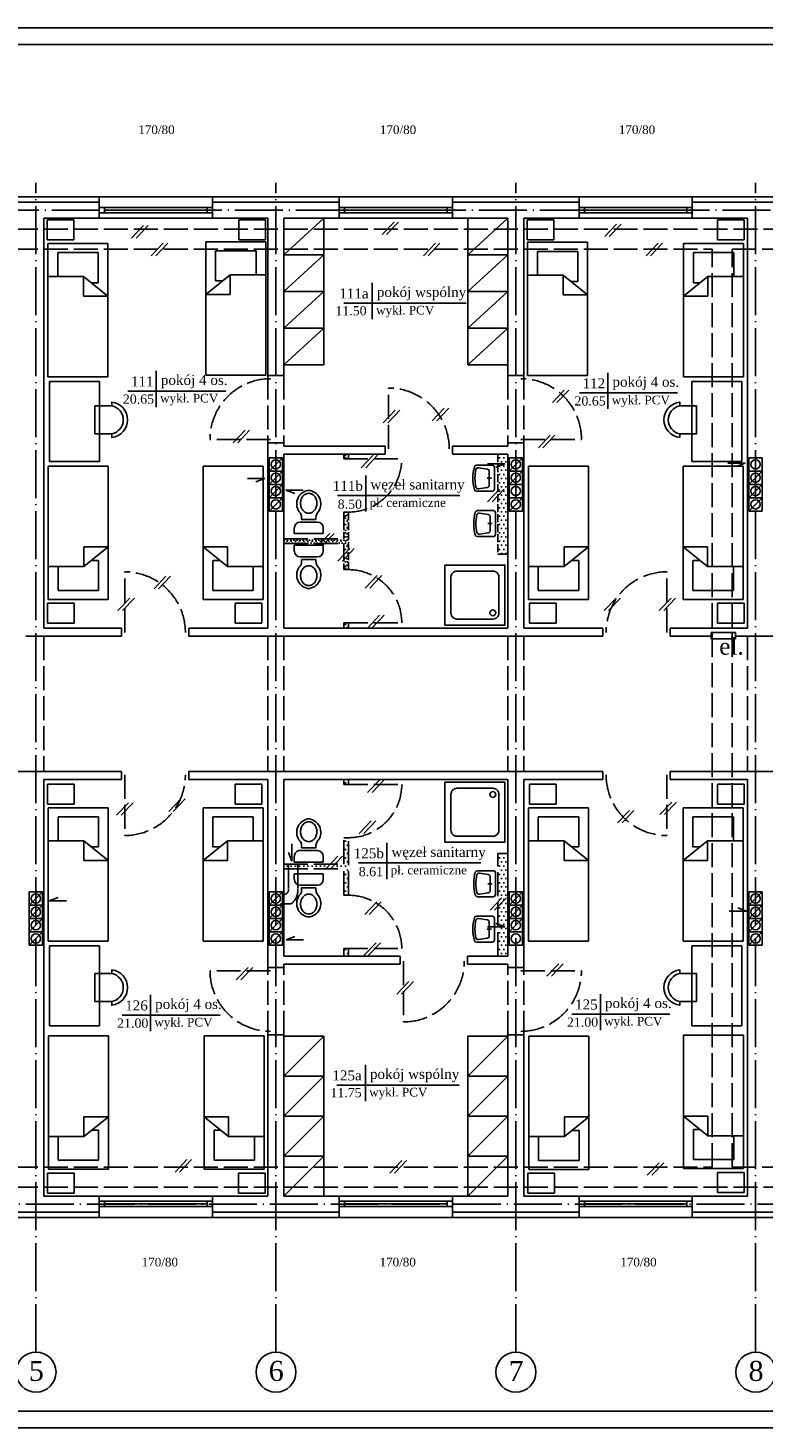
# Model space of a CAD drawing. Extents: x -4334 to 79223, y -1882 to 29514.
# Tile 31 of 60: x 39884 to 40986, y 16597 to 18697. Entities that reach past the tile are written whole.
import ezdxf

# ---------------------------------------------------------------- set-up
doc = ezdxf.new("R2010")
doc.units = 0
doc.header["$MEASUREMENT"] = 0
doc.linetypes.add('ACAD_ISO02W100', pattern=[15, 12, -3])
doc.linetypes.add('ACAD_ISO04W100', pattern=[30.5, 24, -3, 0.5, -3])
doc.layers.get('0').update_dxf_attribs({"color": 251, "linetype": 'CONTINUOUS'})
for name, color, linetype in [('CIENKIE', 251, 'CONTINUOUS'), ('NAPIS', 251, 'CONTINUOUS'), ('OSIE', 251, 'ACAD_ISO04W100'), ('PRZERYW', 251, 'ACAD_ISO02W100'), ('SCIANY', 251, 'CONTINUOUS'), ('urzadzenia', 251, 'CONTINUOUS'), ('URZĄDZENIA', 251, 'CONTINUOUS')]:
    doc.layers.add(name, color=color, linetype=linetype)
doc.styles.add('NEWROMAN', font='TIMES.TTF')
pattern_1 = [(0, (12347.367, 12552.5124), (3.125, 6.25), [0, -6.25])]

# ---------------------------------------------------------------- blocks, each defined once
blk = doc.blocks.new('R056')
for p, q in [((-0.332, 0.998), (0.335, 0.998)), ((-0.332, 0.865), (-0.332, 0.998)), ((0.335, 0.998), (0.335, 0.865)), ((0.201, 0.732), (-0.199, 0.732)), ((-0.165, 0.67), (0.001, 0.67)), ((-0.165, 0.67), (-0.165, 0.607)), ((0.168, 0.67), (0.001, 0.67)), ((0.168, 0.67), (0.168, 0.607))]:
    blk.add_line(p, q)
blk.add_lwpolyline([(0.001, 0.067, 0.117514), (0.071, 0.083, 0.104443), (0.135, 0.134, 0.090071), (0.175, 0.207, 0.08201), (0.19, 0.297, 0.08201), (0.175, 0.387, 0.090071), (0.135, 0.459, 0.104443), (0.071, 0.51, 0.117514), (0.001, 0.527, 0.117514), (-0.069, 0.51, 0.104443), (-0.132, 0.459, 0.090071), (-0.172, 0.387, 0.08201), (-0.187, 0.297, 0.08201), (-0.172, 0.207, 0.090071), (-0.132, 0.134, 0.104443), (-0.069, 0.083, 0.117514)], format="xyb", close=True)
for centre, radius, start, end in [((-0.199, 0.865), 0.133, 180, 270), ((0.201, 0.865), 0.133, 270, 0), ((0.038, 0.311), 0.315, 138.639, 258.4219), ((-0.299, 0.607), 0.133, 318.639, 0), ((-0.035, 0.311), 0.315, 281.5781, 41.361), ((0.301, 0.607), 0.133, 180, 221.361), ((0.001, 0.133), 0.133, 258.4219, 281.5781)]:
    blk.add_arc(centre, radius, start, end)
blk = doc.blocks.new('R053')
for p, q in [((0, 0.608), (0, 0)), ((0.917, 0.692), (0.083, 0.692)), ((0.5, 0.575), (0.5, 0.408)), ((1, 0), (1, 0.608)), ((0.095, 0.075), (0.149, 0.421)), ((0.769, 0.492), (0.231, 0.492)), ((0.905, 0.075), (0.851, 0.421))]:
    blk.add_line(p, q)
for centre, radius, start, end in [((0.083, 0.608), 0.0833, 90, 180), ((0.917, 0.608), 0.0833, 0, 90), ((0.083, 0), 0.0833, 180, 254.047), ((0.177, 0.062), 0.0833, 171.1953, 256.9798), ((0.231, 0.408), 0.0833, 90, 171.1953), ((0.769, 0.408), 0.0833, 8.8047, 90), ((0.823, 0.062), 0.0833, 283.0202, 8.8047), ((0.5, 1.458), 1.599, 254.047, 285.953), ((0.5, 1.458), 1.516, 256.9798, 283.0202), ((0.917, 0), 0.0833, 285.953, 0)]:
    blk.add_arc(centre, radius, start, end)
blk = doc.blocks.new('R051')
blk.add_lwpolyline([(0, 0), (1, 0), (1, 1), (0, 1)], close=True)
blk.add_lwpolyline([(0.2, 0.1), (0.8, 0.1, 0.414214), (0.9, 0.2), (0.9, 0.8, 0.414214), (0.8, 0.9), (0.2, 0.9, 0.414214), (0.1, 0.8), (0.1, 0.2, 0.414214)], format="xyb", close=True)
blk.add_circle((0.797, 0.797), 0.0487)

msp = doc.modelspace()

# ---------------------------------------------------------------- hatches: boundary and pattern name
at = {"layer": 'PRZERYW', "ltscale": 3}
h = msp.add_hatch(dxfattribs=at)
h.set_pattern_fill('DOTS', color=256, scale=75, style=0)
h.set_pattern_definition([(0, (12347.367, 12552.5124), (2.34375, 4.6875), [0, -4.6875])])
h.paths.add_polyline_path([(40357.35, 18050.96), (40364.35, 18050.96), (40364.35, 18058.13), (40357.35, 18058.13)])
h.paths.add_polyline_path([(40364.35, 17970.96), (40357.35, 17970.96), (40357.35, 17931.13), (40335.46, 17931.13), (40328.78, 17924.13), (40357.35, 17924.13), (40357.35, 17906.96), (40364.35, 17914.29)])
h.paths.add_polyline_path([(40288.28, 17931.13), (40288.28, 17924.13), (40321.96, 17924.13), (40328.65, 17931.13)])
h.paths.add_polyline_path([(40274.28, 17931.13), (40274.28, 17924.13), (40288.28, 17924.13), (40288.28, 17931.13)])
h.paths.add_polyline_path([(40267.35, 17931.13), (40267.35, 17924.13), (40274.28, 17924.13), (40274.28, 17931.13)])
h.paths.add_polyline_path([(40357.35, 17884.67), (40364.35, 17884.67), (40364.35, 17907.15), (40357.35, 17899.82)])
h.paths.add_polyline_path([(40364.35, 17797.13), (40364.35, 17804.67), (40357.35, 17804.67), (40357.35, 17797.13)])
at = {"layer": 'urzadzenia', "ltscale": 3}
h = msp.add_hatch(dxfattribs=at)
h.set_pattern_fill('DOTS', color=256, scale=100, style=0)
h.set_pattern_definition(pattern_1)
h.paths.add_polyline_path([(40357.35, 18050.96), (40364.35, 18050.96), (40364.35, 18058.13), (40357.35, 18058.13)])
h.paths.add_polyline_path([(40364.35, 17970.96), (40357.35, 17970.96), (40357.35, 17931.13), (40335.46, 17931.13), (40328.78, 17924.13), (40357.35, 17924.13), (40357.35, 17906.96), (40364.35, 17914.29)])
h.paths.add_polyline_path([(40335.46, 17931.13), (40328.65, 17931.13), (40321.96, 17924.13), (40328.78, 17924.13)])
h.paths.add_polyline_path([(40321.96, 17924.13), (40328.65, 17931.13), (40288.28, 17931.13), (40288.28, 17924.13)])
h.paths.add_polyline_path([(40288.28, 17924.13), (40288.28, 17931.13), (40274.28, 17931.13), (40274.28, 17924.13)])
h.paths.add_polyline_path([(40267.35, 17924.13), (40274.28, 17924.13), (40274.28, 17931.13), (40267.35, 17931.13)])
h.paths.add_polyline_path([(40357.35, 17906.96), (40357.35, 17899.82), (40364.35, 17907.15), (40364.35, 17914.29)])
h.paths.add_polyline_path([(40357.35, 17884.67), (40364.35, 17884.67), (40364.35, 17907.15), (40357.35, 17899.82)])
h.paths.add_polyline_path([(40364.35, 17804.67), (40357.35, 17804.67), (40357.35, 17797.13), (40364.35, 17797.13)])
h = msp.add_hatch(dxfattribs=at)
h.set_pattern_fill('DOTS', color=256, scale=100, style=0)
h.set_pattern_definition(pattern_1)
h.paths.add_polyline_path([(40588.35, 18058.13), (40588.35, 18043.33), (40599.08, 18043.33), (40588.35, 18039.38), (40588.35, 17908.13), (40603.35, 17908.13), (40603.35, 18058.13)])
h = msp.add_hatch(dxfattribs=at)
h.set_pattern_fill('DOTS', color=256, scale=100, style=0)
h.set_pattern_definition(pattern_1)
h.paths.add_polyline_path([(40357.35, 17436.13), (40357.35, 17396.3), (40364.35, 17396.3), (40364.35, 17482.59), (40357.35, 17482.59), (40357.35, 17443.13), (40344.29, 17443.13), (40337.61, 17436.13)])
h.paths.add_polyline_path([(40364.35, 17562.59), (40364.35, 17570.13), (40357.35, 17570.13), (40357.35, 17562.59)])
h.paths.add_polyline_path([(40364.35, 17305.13), (40364.35, 17316.3), (40357.35, 17316.3), (40357.35, 17305.13)])
h.paths.add_polyline_path([(40603.35, 17305.13), (40603.35, 17459.13), (40588.35, 17459.13), (40588.35, 17352.96), (40599.08, 17349.01), (40588.35, 17349.01), (40588.35, 17305.13)])
h.paths.add_polyline_path([(40330.79, 17436.13), (40337.48, 17443.13), (40288.28, 17443.13), (40288.28, 17436.13)])
h.paths.add_polyline_path([(40288.28, 17436.13), (40288.28, 17443.13), (40274.28, 17443.13), (40274.28, 17436.13)])
h.paths.add_polyline_path([(40274.28, 17436.13), (40274.28, 17443.13), (40267.35, 17443.13), (40267.35, 17436.13)])

# ---------------------------------------------------------------- linework, layer by layer
at = {"layer": 'CIENKIE', "ltscale": 3}
for p, q in [((45313.56, 18697.14), (37863.56, 18697.14)), ((45288.56, 18672.14), (38063.56, 18672.14)), ((39990.35, 18444.13), (40160.35, 18444.13)), ((40350.35, 18444.13), (40520.35, 18444.13)), ((40710.35, 18444.13), (40880.35, 18444.13)), ((39800.35, 18436.13), (39990.35, 18436.13)), ((39990.35, 18427.99), (40160.35, 18427.99)), ((39990.35, 18419.99), (40160.35, 18419.99)), ((39998.35, 18427.99), (39998.35, 18419.99)), ((39998.35, 18423.99), (40152.35, 18423.99)), ((40152.35, 18427.99), (40152.35, 18419.99)), ((40160.35, 18436.13), (40350.35, 18436.13)), ((40350.35, 18427.99), (40520.35, 18427.99)), ((40350.35, 18419.99), (40520.35, 18419.99)), ((40358.35, 18427.99), (40358.35, 18419.99)), ((40358.35, 18423.99), (40512.35, 18423.99)), ((40512.35, 18427.99), (40512.35, 18419.99)), ((40520.35, 18436.13), (40710.35, 18436.13)), ((40710.35, 18427.99), (40880.35, 18427.99)), ((40710.35, 18419.99), (40880.35, 18419.99)), ((40718.35, 18427.99), (40718.35, 18419.99)), ((40718.35, 18423.99), (40872.35, 18423.99)), ((40872.35, 18427.99), (40872.35, 18419.99)), ((40880.35, 18436.13), (41070.35, 18436.13)), ((40160.35, 18412.13), (39990.35, 18412.13)), ((40056.91, 18400.66), (40039.02, 18381.92)), ((40063.72, 18400.66), (40045.83, 18381.92)), ((40520.35, 18412.13), (40350.35, 18412.13)), ((40432.8, 18405.89), (40414.91, 18387.15)), ((40439.62, 18405.89), (40421.72, 18387.15)), ((40880.35, 18412.13), (40710.35, 18412.13)), ((40766.81, 18403.13), (40748.91, 18384.39)), ((40773.62, 18403.13), (40755.73, 18384.39)), ((40086.37, 18374.15), (40068.48, 18355.42)), ((40093.19, 18374.15), (40075.3, 18355.42)), ((40494.91, 18374.15), (40477.02, 18355.42)), ((40501.73, 18374.15), (40483.83, 18355.42)), ((40828.92, 18374.15), (40811.02, 18355.42)), ((40835.73, 18374.15), (40817.84, 18355.42)), ((40400.12, 18314.68), (40400.12, 18284.78)), ((40400.12, 18314.68), (40400.12, 18260.38)), ((40357.56, 18284.54), (40541.14, 18284.54)), ((40075.97, 18182.72), (40075.97, 18128.41)), ((40075.97, 18182.72), (40075.97, 18152.82)), ((40753.64, 18179.96), (40753.64, 18125.65)), ((40753.64, 18179.96), (40753.64, 18150.06)), ((40033.41, 18152.57), (40180.47, 18152.57)), ((40688.31, 18153.89), (40670.41, 18135.15)), ((40695.12, 18153.89), (40677.23, 18135.15)), ((40711.09, 18149.81), (40858.15, 18149.81)), ((40434.51, 18123.86), (40416.62, 18105.13)), ((40441.33, 18123.86), (40423.43, 18105.13)), ((40508.1, 18126.87), (40490.2, 18108.13)), ((40514.91, 18126.87), (40497.02, 18108.13)), ((40209.25, 18093.84), (40191.36, 18075.1)), ((40216.07, 18093.84), (40198.17, 18075.1)), ((40667.28, 18086.34), (40649.39, 18067.6)), ((40674.1, 18086.34), (40656.2, 18067.6)), ((40245.35, 18032.62), (40265.35, 18052.62)), ((40401.32, 18056.31), (40383.42, 18037.57)), ((40408.13, 18056.31), (40390.24, 18037.57)), ((40572.99, 18043.33), (40599.08, 18043.33)), ((40599.08, 18043.33), (40585.68, 18038.4)), ((40605.35, 18032.62), (40625.35, 18052.62)), ((40933.56, 18044.46), (40959.65, 18044.46)), ((40959.65, 18044.46), (40946.25, 18039.53)), ((40212.67, 18021.38), (40238.75, 18021.38)), ((40238.75, 18021.38), (40225.36, 18016.45)), ((40245.35, 18012.62), (40265.35, 18032.62)), ((40390.33, 18025.99), (40390.33, 17971.68)), ((40390.33, 18025.99), (40390.33, 17996.09)), ((40605.35, 18012.62), (40625.35, 18032.62)), ((40965.35, 18012.62), (40985.35, 18032.62)), ((40245.35, 17992.62), (40265.35, 18012.62)), ((40296.59, 18003.68), (40270.5, 18003.68)), ((40270.5, 18003.68), (40283.9, 17998.75)), ((40591.07, 18005.36), (40573.18, 17986.62)), ((40597.89, 18005.36), (40580, 17986.62)), ((40965.35, 17992.62), (40985.35, 18012.62)), ((40245.35, 17972.62), (40265.35, 17992.62)), ((40347.78, 17995.84), (40531.35, 17995.84)), ((40605.35, 17972.62), (40625.35, 17992.62)), ((40965.35, 17972.62), (40985.35, 17992.62)), ((40336.22, 17939.06), (40318.33, 17920.32)), ((40343.04, 17939.06), (40325.15, 17920.32)), ((40366.31, 17916.35), (40348.42, 17897.61)), ((40373.13, 17916.35), (40355.24, 17897.61)), ((40090.61, 17874.68), (40072.72, 17855.94)), ((40097.43, 17874.68), (40079.54, 17855.94)), ((40407.46, 17875.84), (40389.56, 17857.1)), ((40414.27, 17875.84), (40396.38, 17857.1)), ((40036.48, 17841.92), (40018.59, 17823.19)), ((40043.29, 17841.92), (40025.4, 17823.19)), ((40765.86, 17841.92), (40747.97, 17823.19)), ((40772.68, 17841.92), (40754.78, 17823.19)), ((40848.49, 17841.92), (40830.59, 17823.19)), ((40855.3, 17841.92), (40837.41, 17823.19)), ((40411.14, 17816.29), (40393.25, 17797.56)), ((40417.96, 17816.29), (40400.07, 17797.56)), ((40410.86, 17569.1), (40392.97, 17550.36)), ((40417.68, 17569.1), (40399.78, 17550.36)), ((40112.67, 17540.65), (40094.78, 17521.91)), ((40119.49, 17540.65), (40101.6, 17521.91)), ((40849.63, 17536.11), (40831.73, 17517.37)), ((40856.44, 17536.11), (40838.55, 17517.37)), ((40034.32, 17534.97), (40016.43, 17516.24)), ((40041.14, 17534.97), (40023.25, 17516.24)), ((40786.04, 17523.62), (40768.15, 17504.89)), ((40792.85, 17523.62), (40774.96, 17504.89)), ((40398.6, 17507.82), (40380.71, 17489.08)), ((40405.42, 17507.82), (40387.52, 17489.08)), ((40279.22, 17473.29), (40279.22, 17447.2)), ((40357.35, 17482.59), (40364.35, 17482.59)), ((40421.93, 17474.85), (40421.93, 17420.55)), ((40421.93, 17474.85), (40421.93, 17444.95)), ((40279.22, 17447.2), (40274.29, 17460.6)), ((40348.53, 17454.71), (40330.64, 17435.97)), ((40355.35, 17454.71), (40337.46, 17435.97)), ((40379.37, 17444.7), (40562.95, 17444.7)), ((39885.35, 17381.2), (39905.35, 17401.2)), ((39915.4, 17387.9), (39928.8, 17392.83)), ((40245.35, 17381.2), (40265.35, 17401.2)), ((40357.35, 17396.3), (40364.35, 17396.3)), ((40594.78, 17392.41), (40576.88, 17373.67)), ((40601.59, 17392.41), (40583.7, 17373.67)), ((40605.35, 17381.2), (40625.35, 17401.2)), ((40965.35, 17381.2), (40985.35, 17401.2)), ((39885.35, 17361.2), (39905.35, 17381.2)), ((39941.49, 17387.9), (39915.4, 17387.9)), ((40245.35, 17361.2), (40265.35, 17381.2)), ((40406.77, 17386.28), (40388.88, 17367.54)), ((40413.59, 17386.28), (40395.7, 17367.54)), ((40605.35, 17361.2), (40625.35, 17381.2)), ((40935.81, 17372.58), (40961.9, 17372.58)), ((40961.9, 17372.58), (40948.5, 17377.51)), ((40965.35, 17361.2), (40985.35, 17381.2)), ((39885.35, 17341.2), (39905.35, 17361.2)), ((40245.35, 17341.2), (40265.35, 17361.2)), ((40572.99, 17349.01), (40599.08, 17349.01)), ((40599.08, 17349.01), (40585.68, 17353.94)), ((40605.35, 17341.2), (40625.35, 17361.2)), ((40965.35, 17341.2), (40985.35, 17361.2)), ((39885.35, 17321.2), (39905.35, 17341.2)), ((40245.35, 17321.2), (40265.35, 17341.2)), ((40270.75, 17329.56), (40284.15, 17334.49)), ((40296.84, 17329.56), (40270.75, 17329.56)), ((40405.75, 17325), (40387.86, 17306.26)), ((40412.57, 17325), (40394.68, 17306.26)), ((40965.35, 17321.2), (40985.35, 17341.2)), ((40213.92, 17288.11), (40196.02, 17269.37)), ((40220.73, 17288.11), (40202.84, 17269.37)), ((40679.99, 17293.46), (40662.1, 17274.72)), ((40686.81, 17293.46), (40668.91, 17274.72)), ((40454.99, 17266.69), (40437.1, 17247.95)), ((40461.81, 17266.69), (40443.91, 17247.95)), ((40067.36, 17246.69), (40067.36, 17192.39)), ((40067.36, 17246.69), (40067.36, 17216.79)), ((40742.34, 17248.11), (40742.34, 17218.21)), ((40742.34, 17248.11), (40742.34, 17193.81)), ((40024.81, 17216.54), (40171.87, 17216.54)), ((40699.78, 17217.96), (40846.84, 17217.96)), ((40389.73, 17141.77), (40389.73, 17087.47)), ((40347.18, 17111.62), (40530.76, 17111.62)), ((40122.02, 16999.8), (40104.13, 16981.06)), ((40128.84, 16999.8), (40110.94, 16981.06)), ((40444.58, 16998.17), (40426.69, 16979.44)), ((40451.4, 16998.17), (40433.5, 16979.44)), ((40830.67, 16994.92), (40812.78, 16976.18)), ((40837.49, 16994.92), (40819.6, 16976.18)), ((39990.35, 16945.13), (40160.35, 16945.13)), ((39990.35, 16937.27), (40160.35, 16937.27)), ((39990.35, 16929.27), (40160.35, 16929.27)), ((39998.35, 16929.27), (39998.35, 16937.27)), ((39998.35, 16933.27), (40152.35, 16933.27)), ((40152.35, 16929.27), (40152.35, 16937.27)), ((40350.35, 16945.13), (40520.35, 16945.13)), ((40350.35, 16937.27), (40520.35, 16937.27)), ((40350.35, 16929.27), (40520.35, 16929.27)), ((40358.35, 16929.27), (40358.35, 16937.27)), ((40358.35, 16933.27), (40512.35, 16933.27)), ((40512.35, 16929.27), (40512.35, 16937.27)), ((40710.35, 16945.13), (40880.35, 16945.13)), ((40710.35, 16937.27), (40880.35, 16937.27)), ((40710.35, 16929.27), (40880.35, 16929.27)), ((40718.35, 16929.27), (40718.35, 16937.27)), ((40718.35, 16933.27), (40872.35, 16933.27)), ((40872.35, 16929.27), (40872.35, 16937.27)), ((39800.35, 16921.13), (39990.35, 16921.13)), ((40160.35, 16913.13), (39990.35, 16913.13)), ((40160.35, 16921.13), (40350.35, 16921.13)), ((40520.35, 16913.13), (40350.35, 16913.13)), ((40520.35, 16921.13), (40710.35, 16921.13)), ((40880.35, 16913.13), (40710.35, 16913.13)), ((40880.35, 16921.13), (41070.35, 16921.13)), ((45288.56, 16622.14), (38063.56, 16622.14)), ((45313.56, 16597.14), (37863.56, 16597.14))]:
    msp.add_line(p, q, dxfattribs=at)
at = {"layer": 'CIENKIE'}
msp.add_lwpolyline([(40908.66, 17790.34), (40945.15, 17790.34), (40945.15, 17780.89), (40908.66, 17780.89)], close=True, dxfattribs=at)
for centre in [(40255.35, 18042.62), (40615.35, 18042.62), (40255.35, 18022.62), (40615.35, 18022.62), (40255.35, 18002.62), (40615.35, 18002.62), (40255.35, 17982.62), (40615.35, 17982.62), (39895.35, 17391.2), (40255.35, 17391.2), (40615.35, 17391.2), (40975.35, 17391.2), (39895.35, 17371.2), (40255.35, 17371.2), (40615.35, 17371.2), (40975.35, 17371.2), (39895.35, 17351.2), (40255.35, 17351.2), (40615.35, 17351.2), (40975.35, 17351.2), (39895.35, 17331.2), (40255.35, 17331.2), (40615.35, 17331.2), (40975.35, 17331.2)]:
    msp.add_circle(centre, 7, dxfattribs=at)
at = {"layer": 'CIENKIE', "ltscale": 2}
for centre in [(40975.35, 18042.62), (40975.35, 18022.62), (40975.35, 18002.62), (40975.35, 17982.62)]:
    msp.add_circle(centre, 7, dxfattribs=at)
at = {"layer": 'CIENKIE', "ltscale": 3}
for centre in [(39895.67, 16680.93), (40255.67, 16680.93), (40615.67, 16680.93), (40975.67, 16680.93)]:
    msp.add_circle(centre, 30, dxfattribs=at)
at = {"layer": 'OSIE', "ltscale": 3}
for p, q in [((39895.35, 16710.93), (39895.35, 18464.66)), ((40255.35, 16710.93), (40255.35, 18464.66)), ((40615.35, 16710.93), (40615.35, 18464.66)), ((40975.35, 16710.93), (40975.35, 18464.66)), ((38455.35, 18424.13), (44364.57, 18424.13)), ((38416.35, 16933.13), (44362.88, 16933.13))]:
    msp.add_line(p, q, dxfattribs=at)
at = {"layer": 'PRZERYW', "ltscale": 3}
for p, q in [((38827.35, 18395.22), (44203.35, 18395.22)), ((38827.35, 18365.22), (40910.33, 18365.22)), ((40910.33, 16988.3), (40910.33, 18365.22)), ((40940.33, 18365.22), (44203.35, 18365.22)), ((40940.33, 16988.3), (40940.33, 18365.22)), ((40243.35, 18176.13), (40243.35, 18075.13)), ((40267.35, 18176.13), (40267.35, 18075.13)), ((40603.35, 18176.13), (40603.35, 18075.13)), ((40627.35, 18176.13), (40627.35, 18075.13)), ((40424.61, 18066.02), (40424.61, 18157.02)), ((40247.65, 18080.13), (40156.65, 18080.13)), ((40623.05, 18080.13), (40714.05, 18080.13)), ((40357.35, 18050.96), (40444.35, 18050.96)), ((40357.35, 17970.96), (40364.35, 17970.96)), ((40267.35, 17931.13), (40357.35, 17931.13)), ((40267.35, 17924.13), (40357.35, 17924.13)), ((40603.35, 17908.13), (40588.35, 17908.13)), ((40028.68, 17790.42), (40028.68, 17881.42)), ((40357.35, 17884.67), (40364.35, 17884.67)), ((40842.01, 17790.42), (40842.01, 17881.42)), ((40357.35, 17804.67), (40444.35, 17804.67)), ((39907.35, 17785.13), (39907.35, 17582.13)), ((40243.35, 17785.13), (40243.35, 17582.13)), ((40267.35, 17785.13), (40267.35, 17582.13)), ((40603.35, 17785.13), (40603.35, 17582.13)), ((40627.35, 17785.13), (40627.35, 17582.13)), ((40963.35, 17785.13), (40963.35, 17582.13)), ((40028.68, 17576.84), (40028.68, 17485.84)), ((40357.35, 17562.59), (40357.35, 17570.13)), ((40357.35, 17562.59), (40444.35, 17562.59)), ((40364.35, 17562.59), (40364.35, 17570.13)), ((40842.01, 17576.84), (40842.01, 17485.84)), ((40357.35, 17443.13), (40357.35, 17482.59)), ((40364.35, 17396.3), (40364.35, 17482.59)), ((40588.35, 17305.13), (40588.35, 17459.13)), ((40603.35, 17459.13), (40588.35, 17459.13)), ((40267.35, 17443.13), (40357.35, 17443.13)), ((40267.35, 17436.13), (40357.35, 17436.13)), ((40274.28, 17443.13), (40274.28, 17405.69)), ((40288.28, 17443.13), (40288.28, 17405.69)), ((40357.35, 17396.3), (40357.35, 17436.13)), ((40262.61, 17383.34), (40278.36, 17383.34)), ((40357.35, 17305.13), (40357.35, 17316.3)), ((40357.35, 17316.3), (40444.35, 17316.3)), ((40364.35, 17305.13), (40364.35, 17316.3)), ((40247.65, 17283.13), (40156.65, 17283.13)), ((40243.35, 17187.13), (40243.35, 17288.13)), ((40267.35, 17187.13), (40267.35, 17288.13)), ((40447.17, 17297.24), (40447.17, 17206.24)), ((40603.35, 17187.13), (40603.35, 17288.13)), ((40623.05, 17283.13), (40714.05, 17283.13)), ((40627.35, 17187.13), (40627.35, 17288.13)), ((38467.35, 16988.3), (40910.33, 16988.3)), ((40940.33, 16988.3), (44203.35, 16988.3)), ((38467.35, 16958.3), (44203.35, 16958.3))]:
    msp.add_line(p, q, dxfattribs=at)
at = {"layer": 'PRZERYW'}
for p, q in [((40357.35, 18058.13), (40357.35, 18050.96)), ((40364.35, 18058.13), (40364.35, 18050.96)), ((40588.35, 18058.13), (40588.35, 17908.13)), ((40357.35, 17970.96), (40357.35, 17931.13)), ((40364.35, 17970.96), (40364.35, 17884.67)), ((40357.35, 17924.13), (40357.35, 17884.67)), ((40357.35, 17804.67), (40357.35, 17797.13)), ((40364.35, 17804.67), (40364.35, 17797.13))]:
    msp.add_line(p, q, dxfattribs=at)
at = {"layer": 'PRZERYW', "ltscale": 3}
for centre, radius, start, end in [((40247.65, 18080.13), 91, 90, 180), ((40623.05, 18080.13), 91, 0, 90), ((40424.61, 18066.02), 91, 0, 90), ((40364.35, 18050.96), 80, 264.9802, 0), ((40028.68, 17790.42), 91, 360, 90), ((40364.35, 17804.67), 80, 0, 90), ((40842.01, 17790.42), 91, 90, 180), ((40028.68, 17576.84), 91, 270, 0), ((40364.35, 17562.59), 80, 270, 360), ((40842.01, 17576.84), 91, 180, 270), ((40267.21, 17404.51), 7.17, 268.87116, 9.46693), ((40263.27, 17403.41), 25.11, 306.94729, 5.20414), ((40364.35, 17316.3), 80, 360, 95.0198), ((40247.65, 17283.13), 91, 180, 270), ((40447.17, 17297.24), 91, 270, 0), ((40623.05, 17283.13), 91, 270, 0)]:
    msp.add_arc(centre, radius, start, end, dxfattribs=at)
at = {"layer": 'SCIANY', "ltscale": 3}
for p, q in [((39800.35, 18444.13), (39990.35, 18444.13)), ((39990.35, 18412.13), (39990.35, 18444.13)), ((39990.35, 18444.13), (39990.35, 18412.13)), ((40160.35, 18444.13), (40350.35, 18444.13)), ((40160.35, 18412.13), (40160.35, 18444.13)), ((40350.35, 18444.13), (40350.35, 18412.13)), ((40350.35, 18412.13), (40350.35, 18444.13)), ((40520.35, 18444.13), (40710.35, 18444.13)), ((40520.35, 18444.13), (40520.35, 18412.13)), ((40710.35, 18412.13), (40710.35, 18444.13)), ((40880.35, 18444.13), (41070.35, 18444.13)), ((40880.35, 18412.13), (40880.35, 18444.13)), ((39907.35, 18412.13), (39990.35, 18412.13)), ((40160.35, 18412.13), (40243.35, 18412.13)), ((40267.35, 18412.13), (40350.35, 18412.13)), ((40520.35, 18412.13), (40603.35, 18412.13)), ((40627.35, 18412.13), (40710.35, 18412.13)), ((40880.35, 18412.13), (40963.35, 18412.13)), ((40267.35, 18176.13), (40243.35, 18176.13)), ((40603.35, 18176.13), (40627.35, 18176.13)), ((40267.35, 18075.13), (40243.35, 18075.13)), ((40419.61, 18070.13), (40267.35, 18070.13)), ((40419.61, 18058.13), (40419.61, 18070.13)), ((40520.61, 18058.13), (40520.61, 18070.13)), ((40603.35, 18070.13), (40520.61, 18070.13)), ((40627.35, 18075.13), (40603.35, 18075.13)), ((40419.61, 18058.13), (40267.35, 18058.13)), ((40603.35, 18058.13), (40520.61, 18058.13)), ((39907.35, 17797.13), (40023.68, 17797.13)), ((40023.68, 17797.13), (40023.68, 17785.13)), ((40124.68, 17797.13), (40124.68, 17785.13)), ((40124.68, 17797.13), (40243.35, 17797.13)), ((40267.35, 17797.13), (40603.35, 17797.13)), ((40627.35, 17797.13), (40746.01, 17797.13)), ((40746.01, 17797.13), (40746.01, 17785.13)), ((40847.01, 17797.13), (40847.01, 17785.13)), ((40847.01, 17797.13), (40963.35, 17797.13)), ((39880.35, 17785.13), (40023.68, 17785.13)), ((40124.68, 17785.13), (40746.01, 17785.13)), ((40847.01, 17785.13), (40908.66, 17785.13)), ((40945.15, 17785.13), (41103.68, 17785.13)), ((39776.7, 17582.13), (40023.68, 17582.13)), ((40023.68, 17570.13), (40023.68, 17582.13)), ((40124.68, 17570.13), (40124.68, 17582.13)), ((40124.68, 17582.13), (40746.01, 17582.13)), ((40746.01, 17570.13), (40746.01, 17582.13)), ((40847.01, 17570.13), (40847.01, 17582.13)), ((40847.01, 17582.13), (41103.68, 17582.13)), ((39907.35, 17570.13), (40023.68, 17570.13)), ((40124.68, 17570.13), (40243.35, 17570.13)), ((40267.35, 17570.13), (40603.35, 17570.13)), ((40627.35, 17570.13), (40746.01, 17570.13)), ((40847.01, 17570.13), (40963.35, 17570.13)), ((40442.17, 17305.13), (40267.35, 17305.13)), ((40442.17, 17305.13), (40442.17, 17293.13)), ((40543.17, 17305.13), (40543.17, 17293.13)), ((40603.35, 17305.13), (40543.17, 17305.13)), ((40267.35, 17288.13), (40243.35, 17288.13)), ((40442.17, 17293.13), (40267.35, 17293.13)), ((40603.35, 17293.13), (40543.17, 17293.13)), ((40627.35, 17288.13), (40603.35, 17288.13)), ((40243.35, 17187.13), (40267.35, 17187.13)), ((40603.35, 17187.13), (40627.35, 17187.13)), ((39907.35, 16945.13), (39990.35, 16945.13)), ((39990.35, 16913.13), (39990.35, 16945.13)), ((40160.35, 16913.13), (40160.35, 16945.13)), ((40160.35, 16945.13), (40243.35, 16945.13)), ((40267.35, 16945.13), (40350.35, 16945.13)), ((40350.35, 16913.13), (40350.35, 16945.13)), ((40520.35, 16913.13), (40520.35, 16945.13)), ((40520.35, 16945.13), (40603.35, 16945.13)), ((40627.35, 16945.13), (40710.35, 16945.13)), ((40710.35, 16913.13), (40710.35, 16945.13)), ((40880.35, 16913.13), (40880.35, 16945.13)), ((40880.35, 16945.13), (40963.35, 16945.13)), ((39800.35, 16913.13), (39990.35, 16913.13)), ((40160.35, 16913.13), (40350.35, 16913.13)), ((40520.35, 16913.13), (40710.35, 16913.13)), ((40880.35, 16913.13), (41070.35, 16913.13))]:
    msp.add_line(p, q, dxfattribs=at)
at = {"layer": 'SCIANY'}
for p, q in [((39907.35, 17797.13), (39907.35, 18412.13)), ((40243.35, 18171.13), (40243.35, 18412.13)), ((40267.35, 18171.13), (40267.35, 18412.13)), ((40603.35, 18176.13), (40603.35, 18412.13)), ((40627.35, 18176.13), (40627.35, 18412.13)), ((40963.35, 17797.13), (40963.35, 18412.13)), ((40243.35, 17797.13), (40243.35, 18075.13)), ((40267.35, 18070.13), (40267.35, 18075.13)), ((40603.35, 18070.13), (40603.35, 18075.13)), ((40627.35, 17797.13), (40627.35, 18075.13)), ((40267.35, 17797.13), (40267.35, 18058.13)), ((40603.35, 17797.13), (40603.35, 18058.13)), ((39907.35, 16945.13), (39907.35, 17570.13)), ((40243.35, 17288.13), (40243.35, 17570.13)), ((40267.35, 17305.13), (40267.35, 17570.13)), ((40603.35, 17305.13), (40603.35, 17570.13)), ((40627.35, 17288.13), (40627.35, 17570.13)), ((40963.35, 16945.13), (40963.35, 17570.13)), ((40267.35, 17288.13), (40267.35, 17293.13)), ((40603.35, 17288.13), (40603.35, 17293.13)), ((40243.35, 16945.13), (40243.35, 17187.13)), ((40267.35, 16945.13), (40267.35, 17187.13)), ((40603.35, 16945.13), (40603.35, 17187.13)), ((40627.35, 16945.13), (40627.35, 17187.13))]:
    msp.add_line(p, q, dxfattribs=at)
at = {"layer": 'urzadzenia', "ltscale": 3}
for p, q in [((39912.33, 18409.56), (39952.33, 18409.56)), ((39912.33, 18379.56), (39912.33, 18409.56)), ((39952.33, 18379.56), (39952.33, 18409.56)), ((40200, 18409.15), (40240, 18409.15)), ((40200, 18379.15), (40200, 18409.15)), ((40240, 18379.15), (40240, 18409.15)), ((40267.35, 18357.13), (40327.35, 18412.13)), ((40543.35, 18357.13), (40603.35, 18412.13)), ((40672.49, 18409.15), (40632.49, 18409.15)), ((40632.49, 18379.15), (40632.49, 18409.15)), ((40672.49, 18379.15), (40672.49, 18409.15)), ((40918.36, 18379.56), (40918.36, 18409.56)), ((40958.36, 18409.56), (40918.36, 18409.56)), ((40958.36, 18379.56), (40958.36, 18409.56)), ((39912.33, 18379.56), (39952.33, 18379.56)), ((40150.41, 18376.24), (40240.41, 18376.24)), ((40200, 18379.15), (40240, 18379.15)), ((40672.49, 18379.15), (40632.49, 18379.15)), ((40723.27, 18375.65), (40633.27, 18375.65)), ((40958.36, 18379.56), (40918.36, 18379.56)), ((40003.45, 18373.67), (39913.45, 18373.67)), ((39988.8, 18360.16), (39928.1, 18360.16)), ((40165.06, 18362.73), (40225.76, 18362.73)), ((40267.35, 18302.13), (40327.35, 18357.13)), ((40267.35, 18357.13), (40327.35, 18357.13)), ((40543.35, 18302.13), (40603.35, 18357.13)), ((40543.35, 18357.13), (40603.35, 18357.13)), ((40708.62, 18362.13), (40647.92, 18362.13)), ((40867.24, 18373.67), (40957.24, 18373.67)), ((40881.89, 18360.16), (40942.59, 18360.16)), ((39966.88, 18324.45), (39913.45, 18324.45)), ((40003.45, 18295), (39966.88, 18324.45)), ((39966.88, 18324.45), (39966.88, 18295)), ((39988.8, 18315.11), (39978.48, 18315.11)), ((40150.41, 18297.57), (40186.98, 18327.02)), ((40165.06, 18317.68), (40175.38, 18317.68)), ((40186.98, 18327.02), (40240.41, 18327.02)), ((40186.98, 18327.02), (40186.98, 18297.57)), ((40686.69, 18326.42), (40633.27, 18326.42)), ((40723.27, 18296.98), (40686.69, 18326.42)), ((40686.69, 18326.42), (40686.69, 18296.98)), ((40708.62, 18317.08), (40698.3, 18317.08)), ((40867.24, 18295), (40903.82, 18324.45)), ((40881.89, 18315.11), (40892.22, 18315.11)), ((40903.82, 18324.45), (40957.24, 18324.45)), ((40903.82, 18324.45), (40903.82, 18295)), ((40003.45, 18295), (39966.88, 18295)), ((40150.41, 18297.57), (40186.98, 18297.57)), ((40267.35, 18247.13), (40327.35, 18302.13)), ((40267.35, 18302.13), (40327.35, 18302.13)), ((40543.35, 18247.13), (40603.35, 18302.13)), ((40543.35, 18302.13), (40603.35, 18302.13)), ((40723.27, 18296.98), (40686.69, 18296.98)), ((40867.24, 18295), (40903.82, 18295)), ((40267.35, 18192.13), (40327.35, 18247.13)), ((40267.35, 18247.13), (40327.35, 18247.13)), ((40543.35, 18192.13), (40603.35, 18247.13)), ((40543.35, 18247.13), (40603.35, 18247.13)), ((40267.35, 18192.13), (40327.35, 18192.13)), ((40543.35, 18192.13), (40603.35, 18192.13)), ((40003.45, 18173.67), (39913.45, 18173.67)), ((39915.94, 18166.68), (39990.94, 18166.68)), ((39915.94, 18166.68), (39915.94, 18046.68)), ((39990.94, 18166.68), (39990.94, 18046.68)), ((40150.41, 18176.24), (40240.41, 18176.24)), ((40723.27, 18175.65), (40633.27, 18175.65)), ((40867.24, 18173.67), (40957.24, 18173.67)), ((40879.75, 18166.68), (40879.75, 18046.68)), ((40954.75, 18166.68), (40879.75, 18166.68)), ((40954.75, 18166.68), (40954.75, 18046.68)), ((40004.01, 18040.03), (39914.01, 18040.03)), ((39915.94, 18046.68), (39990.94, 18046.68)), ((40146.2, 18040.03), (40236.2, 18040.03)), ((40245.35, 18052.62), (40245.35, 17972.62)), ((40265.35, 18052.62), (40265.35, 17972.62)), ((40605.35, 18052.62), (40605.35, 17972.62)), ((40625.35, 18052.62), (40625.35, 17972.62)), ((40724.5, 18040.03), (40634.5, 18040.03)), ((40866.68, 18040.03), (40956.68, 18040.03)), ((40954.75, 18046.68), (40879.75, 18046.68)), ((40965.35, 18052.62), (40965.35, 17972.62)), ((40985.35, 18052.62), (40985.35, 17972.62)), ((40004.01, 17918.71), (39967.44, 17889.26)), ((40004.01, 17918.71), (39967.44, 17918.71)), ((39967.44, 17889.26), (39967.44, 17918.71)), ((40146.2, 17918.71), (40182.77, 17918.71)), ((40146.2, 17918.71), (40182.77, 17889.26)), ((40182.77, 17889.26), (40182.77, 17918.71)), ((40724.5, 17918.71), (40687.93, 17889.26)), ((40687.93, 17889.26), (40687.93, 17918.71)), ((40724.5, 17918.71), (40687.93, 17918.71)), ((40866.68, 17918.71), (40903.26, 17918.71)), ((40866.68, 17918.71), (40903.26, 17889.26)), ((40903.26, 17889.26), (40903.26, 17918.71)), ((39989.36, 17898.6), (39979.04, 17898.6)), ((40160.85, 17898.6), (40171.17, 17898.6)), ((40709.85, 17898.6), (40699.53, 17898.6)), ((40881.33, 17898.6), (40891.66, 17898.6)), ((39967.44, 17889.26), (39914.01, 17889.26)), ((40182.77, 17889.26), (40236.2, 17889.26)), ((40687.93, 17889.26), (40634.5, 17889.26)), ((40903.26, 17889.26), (40956.68, 17889.26)), ((39989.36, 17853.55), (39928.66, 17853.55)), ((40160.85, 17853.55), (40221.54, 17853.55)), ((40709.85, 17853.55), (40649.15, 17853.55)), ((40881.33, 17853.55), (40942.03, 17853.55)), ((39952.63, 17834.46), (39912.63, 17834.46)), ((39912.63, 17834.46), (39912.63, 17804.46)), ((40004.01, 17840.03), (39914.01, 17840.03)), ((39952.63, 17834.46), (39952.63, 17804.46)), ((40146.2, 17840.03), (40236.2, 17840.03)), ((40194.53, 17834.46), (40194.53, 17804.46)), ((40234.53, 17834.46), (40194.53, 17834.46)), ((40234.53, 17834.46), (40234.53, 17804.46)), ((40724.5, 17840.03), (40634.5, 17840.03)), ((40636.16, 17834.46), (40676.16, 17834.46)), ((40636.16, 17834.46), (40636.16, 17804.46)), ((40676.16, 17834.46), (40676.16, 17804.46)), ((40866.68, 17840.03), (40956.68, 17840.03)), ((40918.07, 17834.46), (40958.07, 17834.46)), ((40918.07, 17834.46), (40918.07, 17804.46)), ((40958.07, 17834.46), (40958.07, 17804.46)), ((39952.63, 17804.46), (39912.63, 17804.46)), ((40234.53, 17804.46), (40194.53, 17804.46)), ((40636.16, 17804.46), (40676.16, 17804.46)), ((40918.07, 17804.46), (40958.07, 17804.46)), ((39952.63, 17562.8), (39912.63, 17562.8)), ((39912.63, 17532.8), (39912.63, 17562.8)), ((39952.63, 17532.8), (39952.63, 17562.8)), ((40194.53, 17532.8), (40194.53, 17562.8)), ((40234.53, 17562.8), (40194.53, 17562.8)), ((40234.53, 17532.8), (40234.53, 17562.8)), ((40636.16, 17562.8), (40676.16, 17562.8)), ((40636.16, 17532.8), (40636.16, 17562.8)), ((40676.16, 17532.8), (40676.16, 17562.8)), ((40918.07, 17562.8), (40958.07, 17562.8)), ((40918.07, 17532.8), (40918.07, 17562.8)), ((40958.07, 17532.8), (40958.07, 17562.8)), ((39952.63, 17532.8), (39912.63, 17532.8)), ((40004.01, 17527.23), (39914.01, 17527.23)), ((40146.2, 17527.23), (40236.2, 17527.23)), ((40234.53, 17532.8), (40194.53, 17532.8)), ((40724.5, 17527.23), (40634.5, 17527.23)), ((40636.16, 17532.8), (40676.16, 17532.8)), ((40866.68, 17527.23), (40956.68, 17527.23)), ((40918.07, 17532.8), (40958.07, 17532.8)), ((39989.36, 17513.71), (39928.66, 17513.71)), ((40160.85, 17513.71), (40221.54, 17513.71)), ((40709.85, 17513.71), (40649.15, 17513.71)), ((40881.33, 17513.71), (40942.03, 17513.71)), ((39967.44, 17478), (39914.01, 17478)), ((40004.01, 17448.55), (39967.44, 17478)), ((39967.44, 17478), (39967.44, 17448.55)), ((40146.2, 17448.55), (40182.77, 17478)), ((40182.77, 17478), (40182.77, 17448.55)), ((40182.77, 17478), (40236.2, 17478)), ((40687.93, 17478), (40634.5, 17478)), ((40687.93, 17478), (40687.93, 17448.55)), ((40724.5, 17448.55), (40687.93, 17478)), ((40866.68, 17448.55), (40903.26, 17478)), ((40903.26, 17478), (40903.26, 17448.55)), ((40903.26, 17478), (40956.68, 17478)), ((39989.36, 17468.66), (39979.04, 17468.66)), ((40160.85, 17468.66), (40171.17, 17468.66)), ((40709.85, 17468.66), (40699.53, 17468.66)), ((40881.33, 17468.66), (40891.66, 17468.66)), ((40004.01, 17448.55), (39967.44, 17448.55)), ((40146.2, 17448.55), (40182.77, 17448.55)), ((40724.5, 17448.55), (40687.93, 17448.55)), ((40866.68, 17448.55), (40903.26, 17448.55)), ((39885.35, 17401.2), (39885.35, 17321.2)), ((39905.35, 17401.2), (39905.35, 17321.2)), ((40245.35, 17401.2), (40245.35, 17321.2)), ((40265.35, 17401.2), (40265.35, 17321.2)), ((40605.35, 17401.2), (40605.35, 17321.2)), ((40625.35, 17401.2), (40625.35, 17321.2)), ((40965.35, 17401.2), (40965.35, 17321.2)), ((40985.35, 17401.2), (40985.35, 17321.2)), ((40004.01, 17327.23), (39914.01, 17327.23)), ((40146.2, 17327.23), (40236.2, 17327.23)), ((40724.5, 17327.23), (40634.5, 17327.23)), ((40866.68, 17327.23), (40956.68, 17327.23)), ((39915.94, 17200.58), (39915.94, 17320.58)), ((39915.94, 17320.58), (39990.94, 17320.58)), ((39990.94, 17200.58), (39990.94, 17320.58)), ((40954.75, 17320.58), (40879.75, 17320.58)), ((40879.75, 17200.58), (40879.75, 17320.58)), ((40954.75, 17200.58), (40954.75, 17320.58)), ((39915.94, 17200.58), (39990.94, 17200.58)), ((40954.75, 17200.58), (40879.75, 17200.58)), ((40004.16, 17185.16), (39914.16, 17185.16)), ((40148, 17185.15), (40238, 17185.15)), ((40267.35, 17125.13), (40327.35, 17185.13)), ((40267.35, 17185.13), (40327.35, 17185.13)), ((40543.35, 17125.13), (40603.35, 17185.13)), ((40543.35, 17185.13), (40603.35, 17185.13)), ((40725.06, 17185.04), (40635.06, 17185.04)), ((40867.24, 17186.14), (40957.24, 17186.14)), ((40327.35, 17125.13), (40267.35, 17125.13)), ((40267.35, 17065.13), (40327.35, 17125.13)), ((40543.35, 17125.13), (40603.35, 17125.13)), ((40543.35, 17065.13), (40603.35, 17125.13)), ((40004.16, 17063.83), (39967.58, 17063.83)), ((40004.16, 17063.83), (39967.58, 17034.39)), ((39967.58, 17034.39), (39967.58, 17063.83)), ((40148, 17063.82), (40184.58, 17034.38)), ((40148, 17063.82), (40184.58, 17063.82)), ((40184.58, 17034.38), (40184.58, 17063.82)), ((40327.35, 17065.13), (40267.35, 17065.13)), ((40267.35, 17005.13), (40327.35, 17065.13)), ((40543.35, 17065.13), (40603.35, 17065.13)), ((40543.35, 17005.13), (40603.35, 17065.13)), ((40725.06, 17063.72), (40688.48, 17063.72)), ((40688.48, 17034.27), (40688.48, 17063.72)), ((40725.06, 17063.72), (40688.48, 17034.27)), ((40867.24, 17064.82), (40903.82, 17035.37)), ((40867.24, 17064.82), (40903.82, 17064.82)), ((40903.82, 17035.37), (40903.82, 17064.82)), ((39967.58, 17034.39), (39914.16, 17034.39)), ((39989.5, 17043.73), (39979.18, 17043.73)), ((40162.65, 17043.72), (40172.97, 17043.72)), ((40184.58, 17034.38), (40238, 17034.38)), ((40688.48, 17034.27), (40635.06, 17034.27)), ((40710.41, 17043.61), (40700.09, 17043.61)), ((40881.89, 17044.71), (40892.22, 17044.71)), ((40903.82, 17035.37), (40957.24, 17035.37)), ((39989.5, 16998.68), (39928.81, 16998.68)), ((40162.65, 16998.67), (40223.35, 16998.67)), ((40327.35, 17005.13), (40267.35, 17005.13)), ((40267.35, 16945.13), (40327.35, 17005.13)), ((40543.35, 16945.13), (40603.35, 17005.13)), ((40543.35, 17005.13), (40603.35, 17005.13)), ((40710.41, 16998.56), (40649.71, 16998.56)), ((40881.89, 16999.66), (40942.59, 16999.66)), ((39913.04, 16979.27), (39953.04, 16979.27)), ((39913.04, 16979.27), (39913.04, 16949.27)), ((40004.16, 16985.16), (39914.16, 16985.16)), ((39953.04, 16979.27), (39953.04, 16949.27)), ((40148, 16985.15), (40238, 16985.15)), ((40199.38, 16979.26), (40239.38, 16979.26)), ((40199.38, 16979.26), (40199.38, 16949.26)), ((40239.38, 16979.26), (40239.38, 16949.26)), ((40673.68, 16979.15), (40633.68, 16979.15)), ((40633.68, 16979.15), (40633.68, 16949.15)), ((40725.06, 16985.04), (40635.06, 16985.04)), ((40673.68, 16979.15), (40673.68, 16949.15)), ((40867.24, 16986.14), (40957.24, 16986.14)), ((40918.36, 16980.26), (40918.36, 16950.26)), ((40958.36, 16980.26), (40918.36, 16980.26)), ((40958.36, 16980.26), (40958.36, 16950.26)), ((39913.04, 16949.27), (39953.04, 16949.27)), ((40199.38, 16949.26), (40239.38, 16949.26)), ((40673.68, 16949.15), (40633.68, 16949.15)), ((40958.36, 16950.26), (40918.36, 16950.26))]:
    msp.add_line(p, q, dxfattribs=at)
at = {"layer": 'urzadzenia'}
for p, q in [((40327.35, 18412.13), (40327.35, 18192.13)), ((40543.35, 18412.13), (40543.35, 18192.13)), ((40150.41, 18376.24), (40150.41, 18176.24)), ((40240.41, 18376.24), (40240.41, 18176.24)), ((40633.27, 18375.65), (40633.27, 18175.65)), ((40723.27, 18375.65), (40723.27, 18175.65)), ((39913.45, 18373.67), (39913.45, 18173.67)), ((39928.1, 18360.16), (39928.1, 18324.45)), ((39988.8, 18360.16), (39988.8, 18315.11)), ((40003.45, 18373.67), (40003.45, 18173.67)), ((40165.06, 18362.73), (40165.06, 18317.68)), ((40225.76, 18362.73), (40225.76, 18327.02)), ((40647.92, 18362.13), (40647.92, 18326.42)), ((40708.62, 18362.13), (40708.62, 18317.08)), ((40867.24, 18373.67), (40867.24, 18173.67)), ((40881.89, 18360.16), (40881.89, 18315.11)), ((40942.59, 18360.16), (40942.59, 18324.45)), ((40957.24, 18373.67), (40957.24, 18173.67)), ((39914.01, 17840.03), (39914.01, 18040.03)), ((40004.01, 17840.03), (40004.01, 18040.03)), ((40146.2, 17840.03), (40146.2, 18040.03)), ((40236.2, 17840.03), (40236.2, 18040.03)), ((40245.35, 18052.62), (40265.35, 18052.62)), ((40605.35, 18052.62), (40625.35, 18052.62)), ((40634.5, 17840.03), (40634.5, 18040.03)), ((40724.5, 17840.03), (40724.5, 18040.03)), ((40866.68, 17840.03), (40866.68, 18040.03)), ((40956.68, 17840.03), (40956.68, 18040.03)), ((40245.35, 18032.62), (40265.35, 18032.62)), ((40605.35, 18032.62), (40625.35, 18032.62)), ((40245.35, 18012.62), (40265.35, 18012.62)), ((40605.35, 18012.62), (40625.35, 18012.62)), ((40245.35, 17992.62), (40265.35, 17992.62)), ((40605.35, 17992.62), (40625.35, 17992.62)), ((40245.35, 17972.62), (40265.35, 17972.62)), ((40605.35, 17972.62), (40625.35, 17972.62)), ((39989.36, 17853.55), (39989.36, 17898.6)), ((40160.85, 17853.55), (40160.85, 17898.6)), ((40709.85, 17853.55), (40709.85, 17898.6)), ((40881.33, 17853.55), (40881.33, 17898.6)), ((39928.66, 17853.55), (39928.66, 17889.26)), ((40221.54, 17853.55), (40221.54, 17889.26)), ((40649.15, 17853.55), (40649.15, 17889.26)), ((40942.03, 17853.55), (40942.03, 17889.26)), ((39914.01, 17527.23), (39914.01, 17327.23)), ((40004.01, 17527.23), (40004.01, 17327.23)), ((40146.2, 17527.23), (40146.2, 17327.23)), ((40236.2, 17527.23), (40236.2, 17327.23)), ((40634.5, 17527.23), (40634.5, 17327.23)), ((40724.5, 17527.23), (40724.5, 17327.23)), ((40866.68, 17527.23), (40866.68, 17327.23)), ((40956.68, 17527.23), (40956.68, 17327.23)), ((39928.66, 17513.71), (39928.66, 17478)), ((39989.36, 17513.71), (39989.36, 17468.66)), ((40160.85, 17513.71), (40160.85, 17468.66)), ((40221.54, 17513.71), (40221.54, 17478)), ((40649.15, 17513.71), (40649.15, 17478)), ((40709.85, 17513.71), (40709.85, 17468.66)), ((40881.33, 17513.71), (40881.33, 17468.66)), ((40942.03, 17513.71), (40942.03, 17478)), ((39885.35, 17401.2), (39905.35, 17401.2)), ((40245.35, 17401.2), (40265.35, 17401.2)), ((40605.35, 17401.2), (40625.35, 17401.2)), ((40965.35, 17401.2), (40985.35, 17401.2)), ((39885.35, 17381.2), (39905.35, 17381.2)), ((40245.35, 17381.2), (40265.35, 17381.2)), ((40605.35, 17381.2), (40625.35, 17381.2)), ((40965.35, 17381.2), (40985.35, 17381.2)), ((39885.35, 17361.2), (39905.35, 17361.2)), ((40245.35, 17361.2), (40265.35, 17361.2)), ((40605.35, 17361.2), (40625.35, 17361.2)), ((40965.35, 17361.2), (40985.35, 17361.2)), ((39885.35, 17341.2), (39905.35, 17341.2)), ((40245.35, 17341.2), (40265.35, 17341.2)), ((40605.35, 17341.2), (40625.35, 17341.2)), ((40965.35, 17341.2), (40985.35, 17341.2)), ((39885.35, 17321.2), (39905.35, 17321.2)), ((40245.35, 17321.2), (40265.35, 17321.2)), ((40605.35, 17321.2), (40625.35, 17321.2)), ((40965.35, 17321.2), (40985.35, 17321.2)), ((39914.16, 16985.16), (39914.16, 17185.16)), ((40004.16, 16985.16), (40004.16, 17185.16)), ((40148, 16985.15), (40148, 17185.15)), ((40238, 16985.15), (40238, 17185.15)), ((40327.35, 16945.13), (40327.35, 17185.13)), ((40543.35, 16945.13), (40543.35, 17185.13)), ((40635.06, 16985.04), (40635.06, 17185.04)), ((40725.06, 16985.04), (40725.06, 17185.04)), ((40867.24, 16986.14), (40867.24, 17186.14)), ((40957.24, 16986.14), (40957.24, 17186.14)), ((39928.81, 16998.68), (39928.81, 17034.39)), ((39989.5, 16998.68), (39989.5, 17043.73)), ((40162.65, 16998.67), (40162.65, 17043.72)), ((40223.35, 16998.67), (40223.35, 17034.38)), ((40649.71, 16998.56), (40649.71, 17034.27)), ((40710.41, 16998.56), (40710.41, 17043.61)), ((40881.89, 16999.66), (40881.89, 17044.71)), ((40942.59, 16999.66), (40942.59, 17035.37))]:
    msp.add_line(p, q, dxfattribs=at)
at = {"layer": 'urzadzenia', "ltscale": 2}
for p, q in [((40965.35, 18052.62), (40985.35, 18052.62)), ((40965.35, 18032.62), (40985.35, 18032.62)), ((40965.35, 18012.62), (40985.35, 18012.62)), ((40965.35, 17992.62), (40985.35, 17992.62)), ((40965.35, 17972.62), (40985.35, 17972.62))]:
    msp.add_line(p, q, dxfattribs=at)
at = {"layer": 'URZĄDZENIA'}
for points in [[(40009.25, 18088.32), (40009.25, 18082.92, 0.8950139), (40009.25, 18135.99), (40009.25, 18130.28, -0.8255392), (40009.21, 18088.39), (39983.96, 18088.39), (39983.96, 18130.28), (40009.25, 18130.28)], [(40861.45, 18088.32), (40861.45, 18082.92, -0.8950139), (40861.45, 18135.99), (40861.45, 18130.28, 0.8255392), (40861.48, 18088.39), (40886.73, 18088.39), (40886.73, 18130.28), (40861.45, 18130.28)], [(40009.25, 17278.94), (40009.25, 17284.34, -0.8950139), (40009.25, 17231.28), (40009.25, 17236.98, 0.8255392), (40009.21, 17278.87), (39983.96, 17278.87), (39983.96, 17236.98), (40009.25, 17236.98)], [(40861.45, 17278.94), (40861.45, 17284.34, 0.8950139), (40861.45, 17231.28), (40861.45, 17236.98, -0.8255392), (40861.48, 17278.87), (40886.73, 17278.87), (40886.73, 17236.98), (40861.45, 17236.98)]]:
    msp.add_lwpolyline(points, format="xyb", dxfattribs=at)

# ---------------------------------------------------------------- block references
at = {"layer": 'urzadzenia', "ltscale": 3, "xscale": -90, "yscale": 90, "zscale": 90, "rotation": 180.0000000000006}
msp.add_blockref('R051', (40509.24, 17891.57), dxfattribs=at)
at = {"layer": 'urzadzenia', "ltscale": 3, "xscale": 90, "yscale": 90, "zscale": 90}
msp.add_blockref('R051', (40509.24, 17475.69), dxfattribs=at)
at = {"layer": 'URZĄDZENIA', "ltscale": 3}
for name, p, xscale, yscale, zscale, rotation in [('R053', (40556.45, 18002.29), -39, 39, 39, 270.0000000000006), ('R056', (40304.92, 18003.53), 65, 65, 65, 180.0000000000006), ('R053', (40557.86, 17934.17), -39, 39, 39, 270.0000000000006), ('R056', (40304.92, 17510.89), 65, 65, 65, 180), ('R053', (40557.86, 17433.09), 39, 39, 39, 270), ('R053', (40556.45, 17364.97), 39, 39, 39, 270)]:
    msp.add_blockref(name, p, dxfattribs=dict(at, xscale=xscale, yscale=yscale, zscale=zscale, rotation=rotation))
at = {"layer": 'URZĄDZENIA', "ltscale": 3, "xscale": -65, "yscale": 65, "zscale": 65}
for p in [(40304.92, 17856.37), (40304.92, 17363.73)]:
    msp.add_blockref('R056', p, dxfattribs=at)

# ---------------------------------------------------------------- texts
at = {"layer": 'NAPIS', "ltscale": 3, "style": 'NEWROMAN'}
for s, height, p in [('170/80', 13, (40049.03, 18538.13)), ('170/80', 13, (40411.55, 18538.13)), ('170/80', 13, (40770.11, 18538.13)), ('111a', 15, (40350.57, 18291.48)), ('pokój wspólny', 15, (40407.05, 18293.65)), ('11.50', 13.8, (40344.76, 18266.15)), ('wykł. PCV', 13, (40405.93, 18267.38)), ('111', 15, (40038, 18159.52)), ('pokój 4 os.', 15, (40082.9, 18161.68)), ('112', 15, (40715.67, 18156.76)), ('pokój 4 os.', 15, (40760.57, 18158.92)), ('20.65', 13.8, (40025.86, 18133.6)), ('wykł. PCV', 13, (40081.78, 18135.41)), ('20.65', 13.8, (40703.53, 18130.84)), ('wykł. PCV', 13, (40759.45, 18132.65)), ('111b', 15, (40340.79, 18002.78)), ('węzeł sanitarny', 15, (40397.26, 18004.95)), ('8.50', 13.8, (40348.24, 17975.98)), ('pł. ceramiczne', 13, (40396.14, 17978.68)), ('el.', 25, (40920.76, 17757.16)), ('125b', 15, (40372.38, 17451.65)), ('węzeł sanitarny', 15, (40428.86, 17453.81)), ('8.61', 13.8, (40379.83, 17424.84)), ('pł. ceramiczne', 13, (40427.74, 17427.55)), ('pokój 4 os.', 15, (40074.29, 17225.65)), ('pokój 4 os.', 15, (40749.27, 17227.07)), ('126', 15, (40029.39, 17223.49)), ('125', 15, (40704.37, 17224.91)), ('21.00', 13.8, (40017.25, 17197.57)), ('wykł. PCV', 13, (40073.17, 17199.38)), ('21.00', 13.8, (40692.23, 17198.99)), ('wykł. PCV', 13, (40748.15, 17200.81)), ('pokój wspólny', 15, (40396.67, 17120.73)), ('125a', 15, (40340.19, 17118.57)), ('11.75', 13.8, (40337.31, 17093.23)), ('wykł. PCV', 13, (40395.54, 17094.47)), ('170/80', 13, (40054.08, 16839.47)), ('170/80', 13, (40411.01, 16839.47)), ('170/80', 13, (40772.26, 16839.47)), ('5', 30, (39884.69, 16667.79)), ('6', 30, (40244.69, 16667.79)), ('7', 30, (40604.69, 16667.79)), ('8', 30, (40964.69, 16667.79))]:
    msp.add_text(s, height=height, dxfattribs=at).set_placement(p)

doc.saveas('drawing.dxf')
